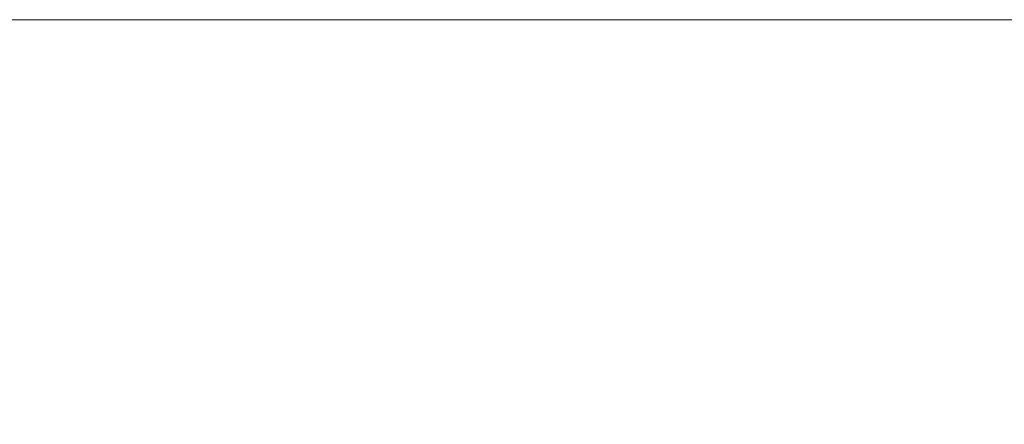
# Model space of a CAD drawing. Header units: inches. Extents: x -263 to 530, y -1 to 602.
# Tile 197 of 256: x -192.99355 to -192.98596, y 134.99689 to 135. Entities that reach past the tile are written whole.
import ezdxf

# ---------------------------------------------------------------- set-up
doc = ezdxf.new("R2010")
doc.units = ezdxf.units.IN
doc.header["$MEASUREMENT"] = 0
doc.layers.add('A-WALL', color=113, linetype='Continuous', lineweight=13)
doc.layers.add('E-ELEC-FIXT', color=91, linetype='Continuous', lineweight=9)

# ---------------------------------------------------------------- blocks, each defined once
blk = doc.blocks.new('switch 1 - switch 1-1803483-_3D_')
at = {"layer": 'E-ELEC-FIXT'}
mesh = blk.add_polyface(dxfattribs=at)
corners = [(-1.75, 0, 0.5), (1.75, 0, 0.5), (1.75, 5, 0.5), (-1.75, 5, 0.5)]
mesh.append_faces([[corners[k] for k in face] for face in [(3, 0, 1, 2)]])
mesh = blk.add_polyface(dxfattribs=at)
corners = [(-1.75, 5, 0.5), (1.75, 5, 0.5), (1.75, 5), (-1.75, 5)]
mesh.append_faces([[corners[k] for k in face] for face in [(0, 1, 2, 3)]])
mesh = blk.add_polyface(dxfattribs=at)
corners = [(1.75, 0, 0.5), (-1.75, 0, 0.5), (-1.75, 0), (1.75, 0)]
mesh.append_faces([[corners[k] for k in face] for face in [(0, 1, 2, 3)]])

msp = doc.modelspace()

# ---------------------------------------------------------------- block references
at = {"layer": 'E-ELEC-FIXT', "extrusion": (0, 1, 0)}
msp.add_blockref('switch 1 - switch 1-1803483-_3D_', (191.25, 140, 134.5), dxfattribs=at)

# ---------------------------------------------------------------- meshes
at = {"layer": 'A-WALL', "lineweight": 18}
mesh = msp.add_polyface(dxfattribs=at)
corners = [(-142.5, 135, 128), (-197.5, 135, 128), (-197.5, 135, 132), (-142.5, 135, 132)]
mesh.append_faces([[corners[k] for k in face] for face in [(2, 3, 0, 1)]])
mesh = msp.add_polyface(dxfattribs=at)
corners = [(-197.5, 135, 128), (-142.5, 135, 128), (-142.5, 134.5, 128), (-197.5, 134.5, 128)]
mesh.append_faces([[corners[k] for k in face] for face in [(0, 1, 2, 3)]])
mesh = msp.add_polyface(dxfattribs=at)
corners = [(-142.5, 135, 132), (-197.5, 135, 132), (-197.5, 134.5, 132), (-142.5, 134.5, 132)]
mesh.append_faces([[corners[k] for k in face] for face in [(0, 1, 2, 3)]])

doc.saveas('drawing.dxf')
